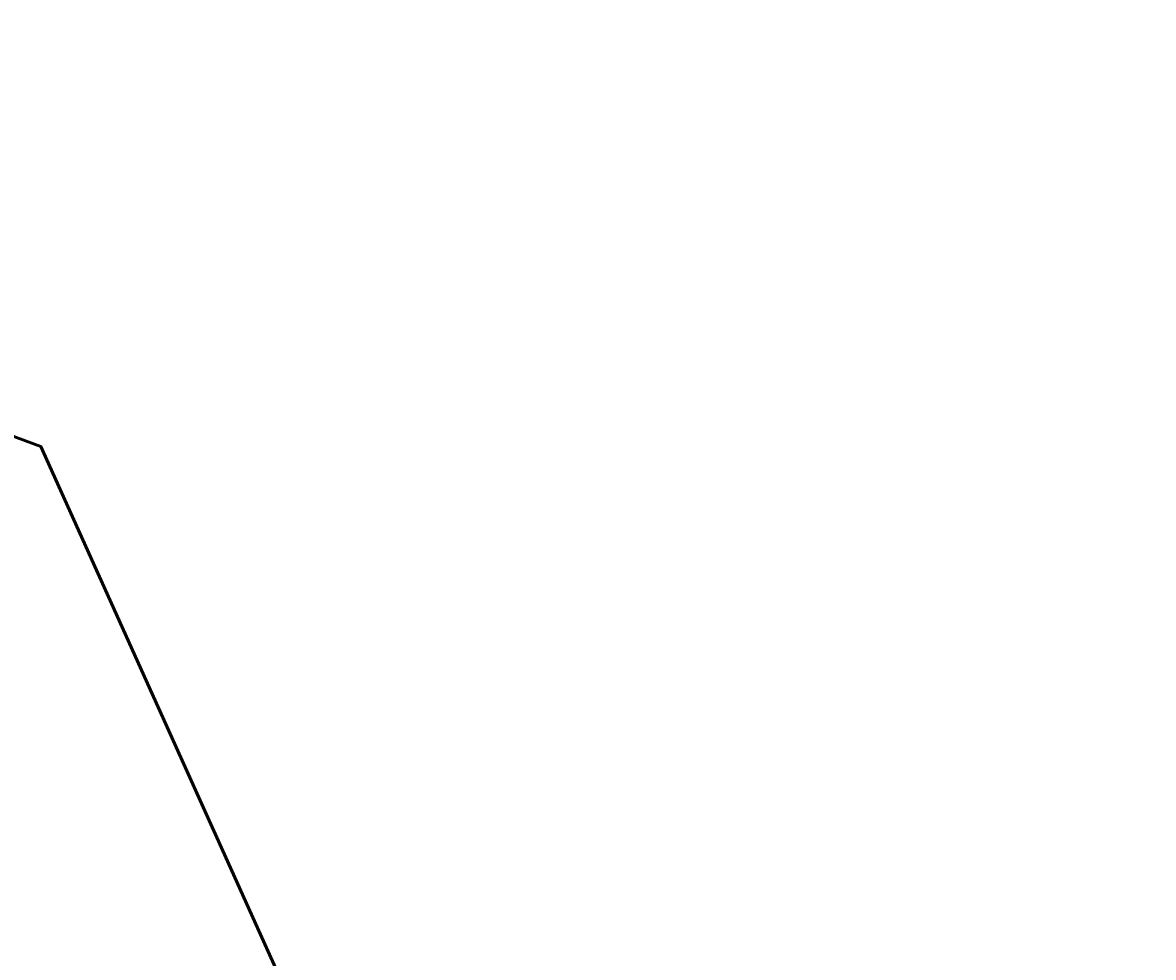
# Model space of a CAD drawing. Header units: inches. Extents: x -2817 to 2074, y -1465 to 3360.
# Tile 53 of 55: x 40 to 382, y 1621 to 1904. Entities that reach past the tile are written whole.
import ezdxf
from ezdxf import colors
from ezdxf.entities.mleader import LeaderData, LeaderLine
from ezdxf.enums import TextEntityAlignment as Align
from ezdxf.math import Vec2, Vec3

# ---------------------------------------------------------------- set-up
doc = ezdxf.new("R2010")
doc.units = ezdxf.units.IN
doc.header["$MEASUREMENT"] = 0
doc.layers.add('T-ANNO-KEYN', color=2, linetype='Continuous', lineweight=25)
doc.styles.add('Annotative', font='romans.shx', dxfattribs={"width": 0.8, "height": 0.125})
doc.styles.get("Standard").update_dxf_attribs({"font": 'arial.ttf'})

# ---------------------------------------------------------------- blocks, each defined once
blk = doc.blocks.new('_TagHexagon')
at = {"color": 0, "linetype": 'ByBlock', "transparency": 16777216}
blk.add_lwpolyline([(-0.1443, 0), (-0.0722, 0.125), (0.0722, 0.125), (0.1443, 0), (0.0722, -0.125), (-0.0722, -0.125)], close=True, dxfattribs=at)
at = {"color": 0, "transparency": 16777216, "style": 'Annotative'}
blk.add_attdef('TAGNUMBER', text='', height=16, dxfattribs=at).set_placement((0, -0.0469), align=Align.CENTER)

msp = doc.modelspace()

# ---------------------------------------------------------------- leaders
at = {"layer": 'T-ANNO-KEYN', "lineweight": -3}
ml = msp.add_multileader_block('Standard', dxfattribs=at)
ml.set_content('_TagHexagon', color=256, scale=128)
ml.set_attribute('TAGNUMBER', '8', width=0)
ml.set_leader_properties(color=1, linetype='ByLayer', lineweight=-1)
ml.build(insert=Vec2(0, 0))
ml.multileader.update_dxf_attribs({"text_right_attachment_type": 6, "dogleg_length": 0.36, "arrow_head_size": 16, "scale": 128})
ctx = ml.context
ctx.base_point, ctx.scale, ctx.char_height, ctx.arrow_head_size, ctx.landing_gap_size, ctx.plane_origin = Vec3(-411.91, -168.51), 128, 0.18, 16, 0.09, Vec3(-604.6, -44.48)
ctx.right_attachment = 6
notes = []
notes.append((ctx, [(1, (1, 1, 0), (-423.7, -168.51), (1, 0), 11.8, [(1, [(-443.25, -126.83)], 0, [])])]))
ctx.block.insert = Vec3(-393.43, -168.51)
for ctx, leaders in notes:
    for number, flags, end, landing, length, lines in leaders:
        leader = LeaderData()
        leader.index, (leader.has_last_leader_line, leader.has_dogleg_vector, leader.attachment_direction) = number, flags
        leader.last_leader_point, leader.dogleg_vector, leader.dogleg_length = Vec3(end), Vec3(landing), length
        for number, points, colour, breaks in lines:
            line = LeaderLine()
            line.index, line.vertices, line.color, line.breaks = number, Vec3.list(points), colors.encode_raw_color(colour), breaks
            leader.lines.append(line)
        ctx.leaders.append(leader)

doc.saveas('drawing.dxf')
